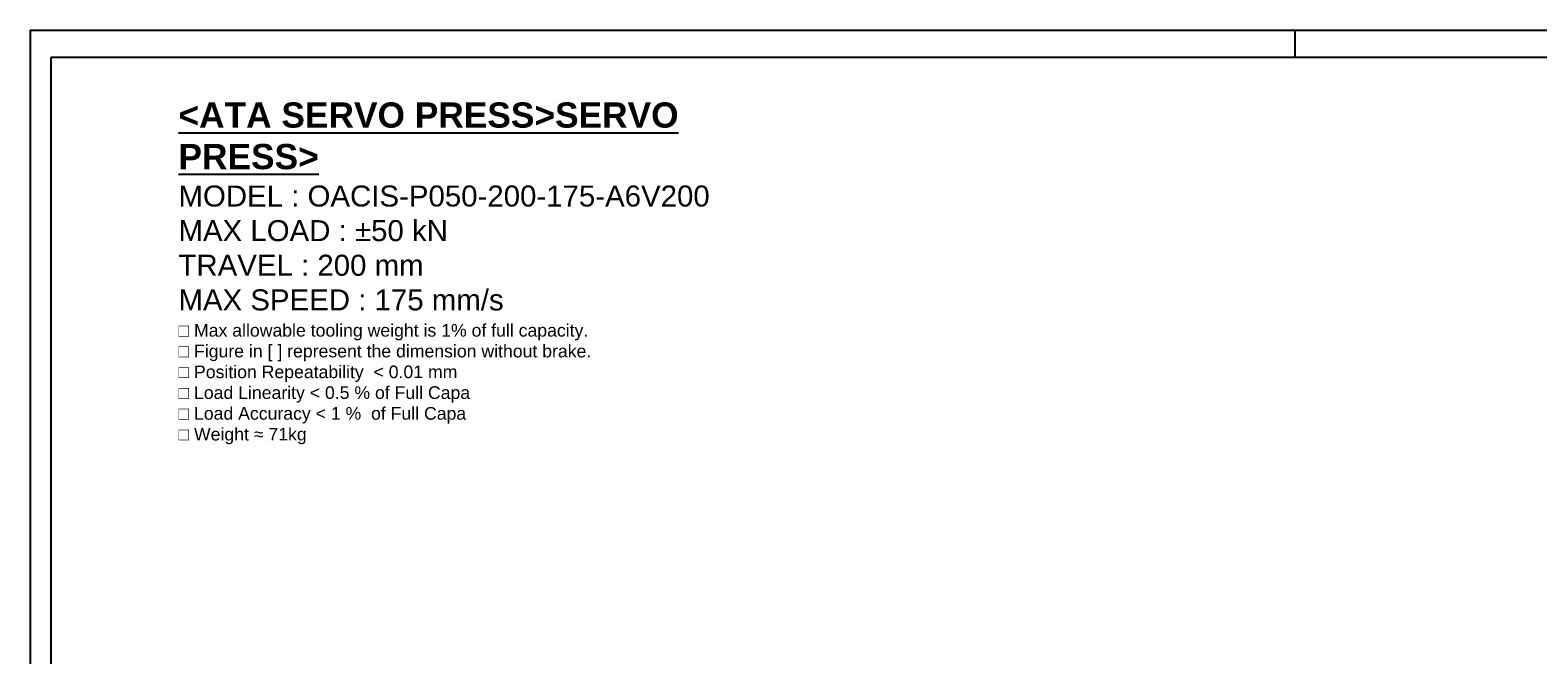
# Model space of a CAD drawing. Extents: x 0 to 1685, y -10 to 1188.
# Tile 5 of 23: x 0 to 1002, y 772 to 1188. Entities that reach past the tile are written whole.
import ezdxf

# ---------------------------------------------------------------- set-up
doc = ezdxf.new("R2010")
doc.units = 0
doc.header["$LTSCALE"] = 25.4
doc.layers.get('0').update_dxf_attribs({"linetype": 'CONTINUOUS'})
doc.layers.add('ATA-TEXT', color=7, linetype='CONTINUOUS', lineweight=25)
doc.styles.add('주 문자 (ISO)', font='arial.ttf')

# ---------------------------------------------------------------- blocks, each defined once
blk = doc.blocks.new('ata-Border-A1-002')
at = {"color": 253, "ltscale": 0.5}
for p, q in [((0, 594), (841, 594)), ((0, 594), (0, 0)), ((420.5, 594), (420.5, 585))]:
    blk.add_line(p, q, dxfattribs=at)
blk.add_line((7, 585), (834, 585))
at = {"ltscale": 0.5}
blk.add_line((7, 9), (7, 585), dxfattribs=at)

msp = doc.modelspace()

# ---------------------------------------------------------------- block references
at = {"xscale": 2, "yscale": 2, "zscale": 2}
msp.add_blockref('ata-Border-A1-002', (0, 0), dxfattribs=at)

# ---------------------------------------------------------------- texts
at = {"layer": 'ATA-TEXT', "color": 7, "insert": (98.6067121, 1139.8967229), "char_height": 4.9, "width": 390.057250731, "attachment_point": 1, "line_spacing_factor": 0.987388, "style": '주 문자 (ISO)'}
msp.add_mtext('{\\fArial|b1|i0|c129|p34;\\H3.42860x;\\L<ATA SERVO PRESS>SERVO PRESS>}\\P{\\fArial|b0|i0|c129|p34;\\H2.85705x;MODEL : OACIS-P050-200-175-A6V200 }\\P{\\fArial|b0|i0|c129|p34;\\H2.85705x;MAX LOAD : ±50 kN}\\P{\\fArial|b0|i0|c129|p34;\\H2.85705x;TRAVEL : 200 mm}\\P{\\fArial|b0|i0|c129|p34;\\H2.85705x;MAX SPEED : 175 mm/s}\\P{\\fArial|b0|i0|c129|p34;\\H1.71423x;□ Max allowable tooling weight is 1% of full capacity.}\\P{\\fArial|b0|i0|c129|p34;\\H1.71423x;□ Figure in [ ] represent the dimension without brake.}\\P{\\fArial|b0|i0|c129|p34;\\H1.71423x;□ Position Repeatability  }{\\fArial|b0|i0|c129|p34;\\H1.71423x;<}{\\fArial|b0|i0|c129|p34;\\H1.71423x; 0.01 mm}\\P{\\fArial|b0|i0|c129|p34;\\H1.71423x;□ Load Linearity }{\\fArial|b0|i0|c129|p34;\\H1.71423x;<}{\\fArial|b0|i0|c129|p34;\\H1.71423x; 0.5 % of Full Capa}\\P{\\fArial|b0|i0|c129|p34;\\H1.71423x;□ Load Accuracy }{\\fArial|b0|i0|c129|p34;\\H1.71423x;<}{\\fArial|b0|i0|c129|p34;\\H1.71423x; 1 %  of Full Capa}\\P{\\fArial|b0|i0|c129|p34;\\H1.71423x;□ Weight ≈ 71kg}', dxfattribs=at)

doc.saveas('drawing.dxf')
